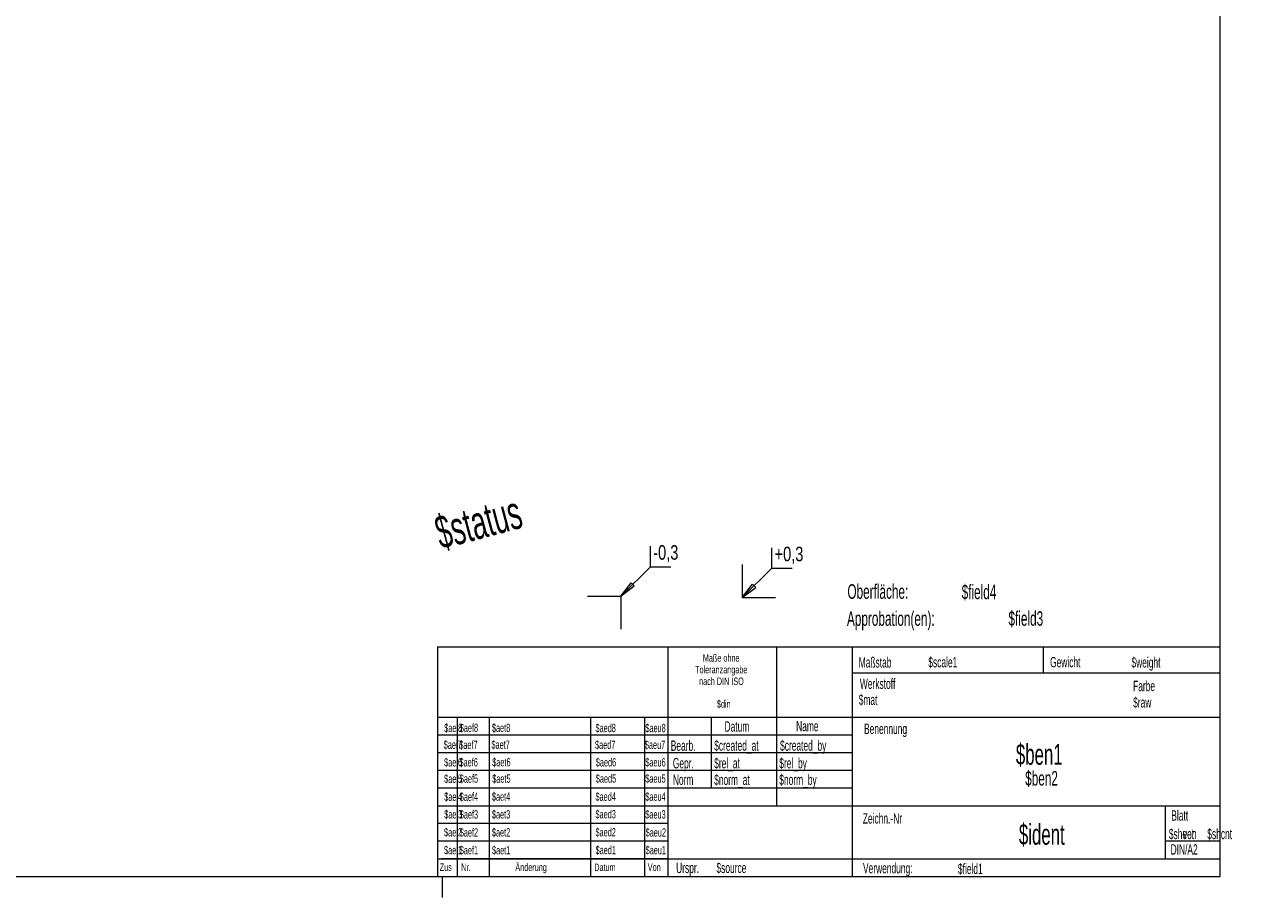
# Model space of a CAD drawing. Header units: millimetres. Extents: x 6 to 596, y 0 to 420.
# Tile 2 of 2: x 301 to 596, y 0 to 210. Entities that reach past the tile are written whole.
import ezdxf

# ---------------------------------------------------------------- set-up
doc = ezdxf.new("R2010")
doc.units = ezdxf.units.MM
doc.layers.add('___VS___', color=7, linetype='Continuous', lineweight=15)
doc.styles.add('SLDTEXTSTYLE1', font='TXT', dxfattribs={"width": 0.75})
doc.styles.add('SLDTEXTSTYLE2', font='TXT', dxfattribs={"width": 0.605})

# ---------------------------------------------------------------- blocks, each defined once
blk = doc.blocks.new('SW_NOTE_1')
at = {"color": 0, "linetype": 'Continuous', "lineweight": 0, "char_height": 1.8, "attachment_point": 2, "style": 'SLDTEXTSTYLE2'}
for s, insert in [('Maße ohne', (6.1, 2.32)), ('Toleranzangabe', (6.12, -0.48)), ('nach DIN ISO', (6.17, -3.28))]:
    blk.add_mtext(s, dxfattribs=dict(at, insert=insert))

msp = doc.modelspace()

# ---------------------------------------------------------------- linework, layer by layer
at = {"color": 7, "linetype": 'Continuous', "lineweight": 0}
for p, q in [((589.01, 4.98), (589.01, 414.99)), ((451.93, 79.5), (451.93, 84.4)), ((481.12, 79.13), (481.12, 84.03)), ((474.02, 80.06), (474.02, 72.06)), ((444.83, 72.43), (451.93, 79.5)), ((451.93, 79.5), (456.83, 79.5)), ((474.02, 72.06), (481.12, 79.13)), ((481.12, 79.13), (486.02, 79.13)), ((444.83, 72.43), (447.31, 75.63)), ((444.83, 72.43), (448.06, 74.89)), ((448.06, 74.89), (447.31, 75.63)), ((474.02, 72.06), (476.51, 75.26)), ((474.02, 72.06), (477.25, 74.52)), ((477.25, 74.52), (476.51, 75.26)), ((436.83, 72.43), (444.83, 72.43)), ((444.83, 72.43), (444.83, 64.43)), ((474.02, 72.06), (482.02, 72.06)), ((482.22, 60.23), (482.22, 21.98)), ((546.51, 53.93), (546.51, 60.23)), ((588.71, 53.85), (500.42, 53.85)), ((405.48, 43.23), (405.48, 4.98)), ((437.57, 4.98), (437.57, 43.23)), ((450.49, 43.23), (450.49, 4.98)), ((466.62, 26.23), (466.62, 43.23)), ((500.42, 38.98), (400.71, 38.98)), ((500.42, 34.73), (400.71, 34.73)), ((500.42, 30.48), (400.71, 30.48)), ((500.42, 26.23), (400.71, 26.23)), ((400.71, 21.98), (456.22, 21.98)), ((575.82, 9.23), (575.82, 21.98)), ((456.22, 17.73), (400.71, 17.73)), ((456.22, 13.48), (400.71, 13.48)), ((588.71, 13.48), (575.82, 13.48)), ((400.71, 9.23), (588.71, 9.23)), ((456.22, 9.23), (401.62, 9.23)), ((18, 4.98), (589.01, 4.98)), ((401.81, 5), (401.81, -0.08))]:
    msp.add_line(p, q, dxfattribs=at)
at = {"color": 7, "linetype": 'Continuous', "lineweight": 15}
for p, q in [((400.71, 60.23), (400.71, 4.98)), ((400.71, 60.23), (588.71, 60.23)), ((456.22, 4.98), (456.22, 60.23)), ((500.42, 60.23), (500.42, 4.98)), ((588.71, 43.23), (400.71, 43.23)), ((400.71, 4.98), (589.01, 4.98))]:
    msp.add_line(p, q, dxfattribs=at)
at = {"layer": '___VS___'}
for p, q in [((413.13, 43.23), (413.13, 9.23)), ((413.13, 9.23), (413.13, 4.98))]:
    msp.add_line(p, q, dxfattribs=at)
at = {"layer": '___VS___', "lineweight": 15}
msp.add_line((456.22, 21.98), (588.71, 21.98), dxfattribs=at)

# ---------------------------------------------------------------- block references
at = {"color": 7, "linetype": 'Continuous', "lineweight": 0}
msp.add_blockref('SW_NOTE_1', (462.85, 56.12), dxfattribs=at)

# ---------------------------------------------------------------- texts
for s, insert, char_height, attachment_point, style in [('-0,3', (452.61, 84.68), 3.5, 1, 'SLDTEXTSTYLE1'), ('+0,3', (481.8, 84.31), 3.5, 1, 'SLDTEXTSTYLE1'), ('Maßstab', (502.04, 57.73), 2.5, 1, 'SLDTEXTSTYLE2'), ('$scale1', (518.78, 57.78), 2.5, 1, 'SLDTEXTSTYLE2'), ('Gewicht', (548.06, 57.78), 2.5, 1, 'SLDTEXTSTYLE2'), ('$weight', (567.64, 57.74), 2.5, 1, 'SLDTEXTSTYLE2'), ('Werkstoff', (502.31, 52.59), 2.5, 1, 'SLDTEXTSTYLE2'), ('Farbe', (568.03, 52.05), 2.5, 1, 'SLDTEXTSTYLE2'), ('$din', (469.58, 47.38), 1.8, 2, 'SLDTEXTSTYLE2'), ('$mat', (502.04, 48.75), 2.5, 1, 'SLDTEXTSTYLE2'), ('$raw', (568.04, 48.1), 2.5, 1, 'SLDTEXTSTYLE2'), ('$aei8', (402.34, 41.71), 2, 1, 'SLDTEXTSTYLE2'), ('$aef8', (406.08, 41.73), 2, 1, 'SLDTEXTSTYLE2'), ('$aed8', (438.73, 41.69), 2, 1, 'SLDTEXTSTYLE2'), ('$aeu8', (450.72, 41.69), 2, 1, 'SLDTEXTSTYLE2'), ('Datum', (469.76, 42.31), 2.5, 1, 'SLDTEXTSTYLE2'), ('Name', (486.98, 42.4), 2.5, 1, 'SLDTEXTSTYLE2'), ('Benennung', (503.32, 41.74), 2.5, 1, 'SLDTEXTSTYLE2'), ('$aei7', (402.22, 37.68), 2, 1, 'SLDTEXTSTYLE2'), ('$aef7', (405.96, 37.64), 2, 1, 'SLDTEXTSTYLE2'), ('$aed7', (438.61, 37.66), 2, 1, 'SLDTEXTSTYLE2'), ('$aeu7', (450.6, 37.66), 2, 1, 'SLDTEXTSTYLE2'), ('Bearb.', (456.83, 37.7), 2.5, 1, 'SLDTEXTSTYLE2'), ('$created_at', (467.27, 37.72), 2.5, 1, 'SLDTEXTSTYLE2'), ('$created_by', (483.12, 37.72), 2.5, 1, 'SLDTEXTSTYLE2'), ('$ben1', (545.46, 36.85), 5, 2, 'SLDTEXTSTYLE2'), ('$aei6', (402.32, 33.44), 2, 1, 'SLDTEXTSTYLE2'), ('$aef6', (406.03, 33.44), 2, 1, 'SLDTEXTSTYLE2'), ('$aed6', (438.8, 33.44), 2, 1, 'SLDTEXTSTYLE2'), ('$aeu6', (450.71, 33.44), 2, 1, 'SLDTEXTSTYLE2'), ('Gepr.', (457.33, 33.48), 2.5, 1, 'SLDTEXTSTYLE2'), ('$rel_at', (467.27, 33.48), 2.5, 1, 'SLDTEXTSTYLE2'), ('$rel_by', (482.93, 33.48), 2.5, 1, 'SLDTEXTSTYLE2'), ('$aei5', (402.32, 29.49), 2, 1, 'SLDTEXTSTYLE2'), ('$aef5', (406.08, 29.53), 2, 1, 'SLDTEXTSTYLE2'), ('$aed5', (438.8, 29.54), 2, 1, 'SLDTEXTSTYLE2'), ('$aeu5', (450.71, 29.54), 2, 1, 'SLDTEXTSTYLE2'), ('$norm_at', (467.27, 29.5), 2.5, 1, 'SLDTEXTSTYLE2'), ('$norm_by', (482.93, 29.51), 2.5, 1, 'SLDTEXTSTYLE2'), ('$ben2', (546.01, 30.34), 3.5, 2, 'SLDTEXTSTYLE2'), ('Norm', (457.33, 29.51), 2.5, 1, 'SLDTEXTSTYLE2'), ('$aei4', (402.34, 25.17), 2, 1, 'SLDTEXTSTYLE2'), ('$aef4', (406.08, 25.16), 2, 1, 'SLDTEXTSTYLE2'), ('$aed4', (438.73, 25.18), 2, 1, 'SLDTEXTSTYLE2'), ('$aeu4', (450.71, 25.18), 2, 1, 'SLDTEXTSTYLE2'), ('$aei3', (402.34, 20.93), 2, 1, 'SLDTEXTSTYLE2'), ('$aef3', (406.08, 20.91), 2, 1, 'SLDTEXTSTYLE2'), ('$aed3', (438.73, 20.95), 2, 1, 'SLDTEXTSTYLE2'), ('$aeu3', (450.71, 20.91), 2, 1, 'SLDTEXTSTYLE2'), ('Blatt', (577.22, 20.89), 2.5, 1, 'SLDTEXTSTYLE2'), ('Zeichn.-Nr', (503.02, 20.2), 2.5, 1, 'SLDTEXTSTYLE2'), ('$ident', (546.07, 17.61), 5, 2, 'SLDTEXTSTYLE2'), ('$aei2', (402.3, 16.6), 2, 1, 'SLDTEXTSTYLE2'), ('$aef2', (406.08, 16.57), 2, 1, 'SLDTEXTSTYLE2'), ('$aed2', (438.73, 16.62), 2, 1, 'SLDTEXTSTYLE2'), ('$aeu2', (450.79, 16.57), 2, 1, 'SLDTEXTSTYLE2'), ('$sheet', (576.63, 16.46), 2.5, 1, 'SLDTEXTSTYLE2'), ('von', (580.02, 16.46), 2.5, 1, 'SLDTEXTSTYLE2'), ('$aei1', (402.3, 12.32), 2, 1, 'SLDTEXTSTYLE2'), ('$aef1', (406.08, 12.3), 2, 1, 'SLDTEXTSTYLE2'), ('$aed1', (438.75, 12.33), 2, 1, 'SLDTEXTSTYLE2'), ('$aeu1', (450.79, 12.32), 2, 1, 'SLDTEXTSTYLE2'), ('DIN/A2', (577.05, 12.74), 2.5, 1, 'SLDTEXTSTYLE2'), ('Zus', (401.25, 8.1), 1.8, 1, 'SLDTEXTSTYLE2'), ('Änderung', (419.45, 8.1), 1.8, 1, 'SLDTEXTSTYLE2'), ('Datum', (438.44, 8.08), 1.8, 1, 'SLDTEXTSTYLE2'), ('Von', (451.3, 8.1), 1.8, 1, 'SLDTEXTSTYLE2'), ('Urspr.', (458.12, 8.3), 2.5, 1, 'SLDTEXTSTYLE2'), ('$source', (467.82, 8.3), 2.5, 1, 'SLDTEXTSTYLE2'), ('Verwendung:', (503.06, 8.24), 2.5, 1, 'SLDTEXTSTYLE2'), ('$field1', (525.9, 8.06), 2.5, 1, 'SLDTEXTSTYLE2')]:
    msp.add_mtext(s, dxfattribs=dict(at, insert=insert, char_height=char_height, attachment_point=attachment_point, style=style))
at = {"layer": '___VS___', "color": 9, "insert": (399.44, 91.36), "char_height": 8, "attachment_point": 1, "rotation": 15, "style": 'SLDTEXTSTYLE2'}
msp.add_mtext('$status', dxfattribs=at)
at = {"layer": '___VS___', "attachment_point": 1, "style": 'SLDTEXTSTYLE2'}
for s, insert, char_height in [('Oberfläche:', (499.32, 75.27), 3.5), ('$field4', (526.79, 75.18), 3.5), ('Approbation(en):', (499.21, 68.77), 3.5), ('$field3', (538.06, 68.79), 3.5), ('$aet8', (413.82, 41.72), 2), ('$aet7', (413.7, 37.68), 2), ('$aet6', (413.89, 33.46), 2), ('$aet5', (413.89, 29.51), 2), ('$aet4', (413.82, 25.2), 2), ('$aet3', (413.82, 20.92), 2), ('$aet2', (413.82, 16.59), 2), ('$shcnt', (585.88, 16.46), 2.5), ('$shcnt', (585.88, 16.46), 2.5), ('$aet1', (413.84, 12.3), 2), ('Nr.', (406.41, 8.1), 1.8)]:
    msp.add_mtext(s, dxfattribs=dict(at, insert=insert, char_height=char_height))

doc.saveas('drawing.dxf')
